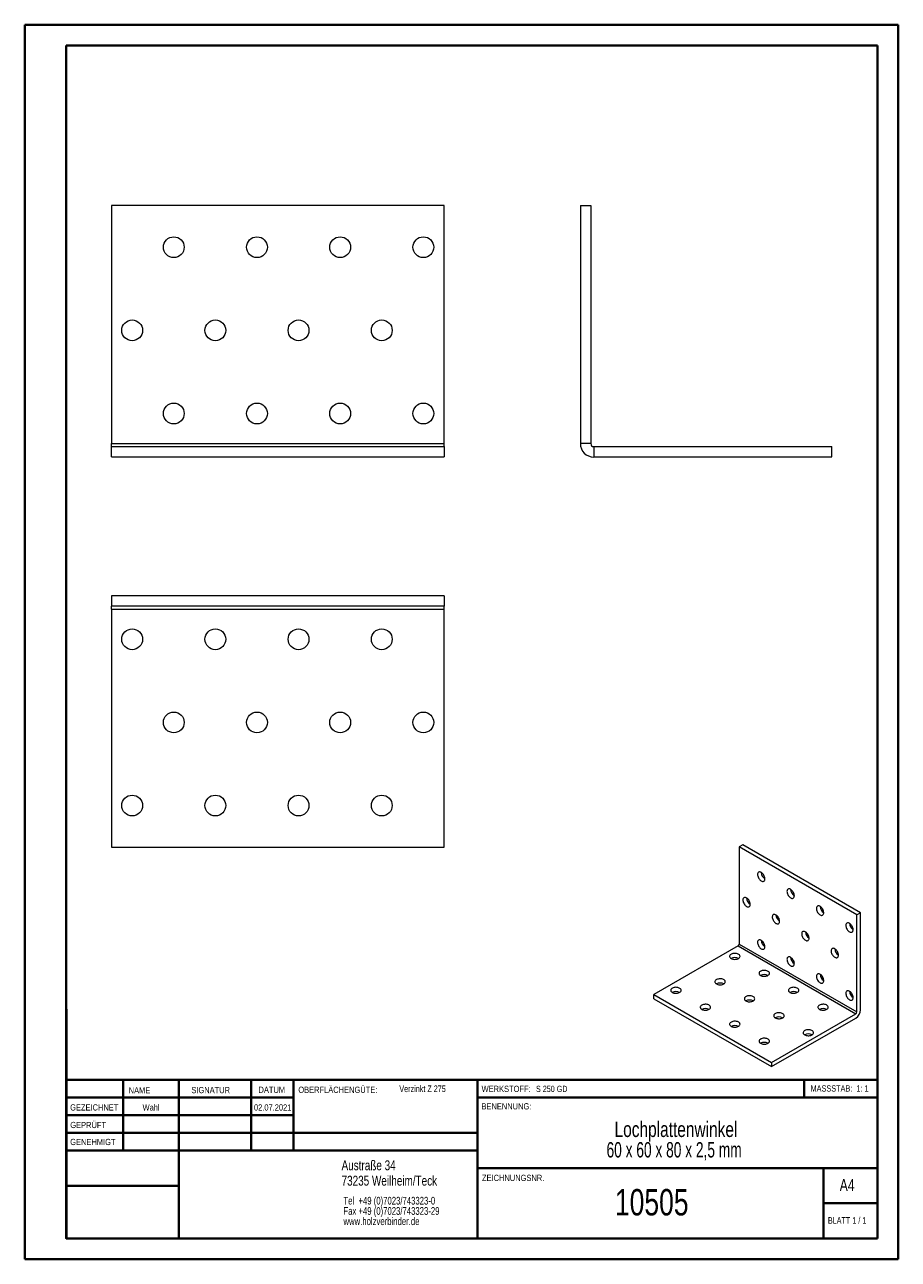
# Model space of a CAD drawing. Header units: millimetres. Extents: x 0 to 210, y 0 to 297.
import ezdxf

# ---------------------------------------------------------------- set-up
doc = ezdxf.new("R2010")
doc.units = ezdxf.units.MM
doc.styles.add('SLDTEXTSTYLE0', font='TXT', dxfattribs={"width": 0.75})
doc.styles.add('SLDTEXTSTYLE1', font='TXT', dxfattribs={"width": 0.681818})
doc.styles.add('SLDTEXTSTYLE2', font='TXT', dxfattribs={"width": 0.7})
doc.styles.add('SLDTEXTSTYLE3', font='TXT', dxfattribs={"width": 0.6875})
doc.styles.add('SLDTEXTSTYLE4', font='TXT', dxfattribs={"width": 0.666667})

# ---------------------------------------------------------------- blocks, each defined once
blk = doc.blocks.new('SW_NOTE_0')
at = {"color": 0, "linetype": 'Continuous', "lineweight": 0, "char_height": 1.8521, "attachment_point": 1, "style": 'SLDTEXTSTYLE0'}
for s, insert in [('Tel  +49 (0)7023/743323-0', (0, 2.39)), ('Fax +49 (0)7023/743323-29', (0, -0.08)), ('www.holzverbinder.de', (0, -2.55))]:
    blk.add_mtext(s, dxfattribs=dict(at, insert=insert))
blk = doc.blocks.new('SW_NOTE_1')
at = {"color": 0, "linetype": 'Continuous', "lineweight": 0, "char_height": 3.7042, "attachment_point": 2}
for s, insert, style in [('Lochplattenwinkel', (21.65, 4.77), 'SLDTEXTSTYLE0'), ('60 x 60 x 80 x 2,5 mm', (21.2, -0.16), 'SLDTEXTSTYLE4')]:
    blk.add_mtext(s, dxfattribs=dict(at, insert=insert, style=style))

msp = doc.modelspace()

# ---------------------------------------------------------------- linework, layer by layer
at = {"color": 7, "linetype": 'Continuous', "lineweight": 40}
for p, q in [((0.08, 0.21), (0.08, 297.21)), ((0.08, 297.21), (210.08, 297.21)), ((210.08, 0.21), (210.08, 297.21)), ((210.08, 292.21), (210.08, 297.21)), ((10.08, 292.21), (205.08, 292.21)), ((10.08, 5.21), (10.08, 292.21)), ((205.08, 5.21), (205.08, 292.21)), ((10.11, 60.37), (10.11, 5.12)), ((205.08, 43.37), (10.11, 43.37)), ((23.71, 43.37), (23.71, 26.37)), ((37.1, 43.37), (37.1, 5.12)), ((54.51, 43.37), (54.51, 26.37)), ((64.71, 26.37), (64.71, 43.37)), ((108.91, 43.37), (108.91, 5.12)), ((187.47, 39.12), (187.47, 43.37)), ((64.71, 39.1), (10.11, 39.1)), ((205.08, 39.12), (108.91, 39.12)), ((64.71, 34.87), (10.11, 34.87)), ((108.91, 30.62), (10.11, 30.62)), ((108.91, 26.37), (10.11, 26.37)), ((108.91, 22.12), (205.08, 22.12)), ((192.08, 5.21), (192.08, 22.21)), ((37.1, 17.87), (10.11, 17.87)), ((10.11, 13.71), (10.08, 13.71)), ((205.08, 13.71), (192.08, 13.71)), ((10.11, 9.46), (10.08, 9.46)), ((10.08, 5.21), (205.08, 5.21)), ((205.08, 5.21), (180.99, 5.21)), ((0.08, 0.21), (210.08, 0.21))]:
    msp.add_line(p, q, dxfattribs=at)
at = {"color": 7, "linetype": 'Continuous', "lineweight": 15}
for p, q in [((20.91, 253.68), (20.91, 196.45)), ((100.91, 253.68), (20.91, 253.68)), ((100.91, 196.45), (100.91, 253.68)), ((133.66, 253.68), (133.66, 196.45)), ((133.66, 253.68), (136.16, 253.68)), ((136.16, 253.68), (136.16, 196.45)), ((20.91, 195.72), (20.91, 196.45)), ((20.91, 196.45), (100.91, 196.45)), ((100.91, 195.72), (100.91, 196.45)), ((136.16, 196.45), (133.66, 196.45)), ((20.91, 195.72), (100.91, 195.72)), ((20.91, 193.22), (20.91, 195.72)), ((20.91, 193.22), (100.91, 193.22)), ((100.91, 195.72), (100.91, 193.22)), ((136.89, 195.72), (136.89, 193.22)), ((136.89, 195.72), (194.12, 195.72)), ((136.89, 193.22), (194.12, 193.22)), ((194.12, 193.22), (194.12, 195.72)), ((20.91, 159.84), (20.91, 157.34)), ((100.91, 159.84), (20.91, 159.84)), ((100.91, 159.84), (100.91, 157.34)), ((100.91, 157.34), (20.91, 157.34)), ((20.91, 156.6), (20.91, 157.34)), ((20.91, 156.6), (100.91, 156.6)), ((20.91, 156.6), (20.91, 99.37)), ((100.91, 156.6), (100.91, 157.34)), ((100.91, 99.37), (100.91, 156.6)), ((20.91, 99.37), (100.91, 99.37)), ((172.71, 99.91), (171.83, 99.4)), ((171.83, 99.4), (171.83, 76.04)), ((200.12, 83.08), (171.83, 99.4)), ((201, 83.59), (172.71, 99.91)), ((201, 83.59), (200.12, 83.08)), ((201, 60.22), (201, 83.59)), ((200.12, 59.71), (200.12, 83.08)), ((171.57, 75.59), (151.34, 63.91)), ((171.57, 75.59), (199.85, 59.26)), ((171.83, 76.04), (200.12, 59.71)), ((151.34, 63.91), (179.62, 47.58)), ((151.34, 62.89), (151.34, 63.91)), ((151.34, 62.89), (179.62, 46.56)), ((179.62, 47.58), (199.85, 59.26)), ((179.62, 46.56), (199.85, 58.24)), ((179.62, 47.58), (179.62, 46.56))]:
    msp.add_line(p, q, dxfattribs=at)
at = {"color": 7, "linetype": 'Continuous', "lineweight": 0}
for p, q in [((64.71, 39.12), (10.11, 39.12)), ((23.71, 5.21), (23.71, 5.12)), ((54.51, 5.21), (54.51, 5.12))]:
    msp.add_line(p, q, dxfattribs=at)
at = {"color": 7, "linetype": 'Continuous', "lineweight": 15, "flags": 128}
for points in [[(177.13, 91.24), (177.29, 91.16), (177.44, 91.12), (177.59, 91.12), (177.72, 91.16), (177.83, 91.22), (177.91, 91.33), (177.97, 91.46), (178.01, 91.62), (178.02, 91.8), (178, 91.99), (177.95, 92.19), (177.87, 92.4), (177.77, 92.6), (177.65, 92.79), (177.52, 92.96), (177.37, 93.11), (177.21, 93.23), (177.06, 93.32), (176.9, 93.38), (176.75, 93.4), (176.61, 93.39), (176.5, 93.33), (176.4, 93.25), (176.32, 93.13), (176.27, 92.98), (176.25, 92.82), (176.26, 92.63), (176.29, 92.43), (176.36, 92.23), (176.44, 92.02), (176.55, 91.83), (176.68, 91.65), (176.82, 91.48), (176.98, 91.35), (177.13, 91.24)], [(184.21, 87.16), (184.36, 87.08), (184.52, 87.04), (184.66, 87.04), (184.79, 87.07), (184.9, 87.14), (184.98, 87.24), (185.05, 87.38), (185.08, 87.53), (185.09, 87.71), (185.07, 87.91), (185.02, 88.11), (184.94, 88.31), (184.84, 88.51), (184.72, 88.7), (184.59, 88.88), (184.44, 89.03), (184.28, 89.15), (184.13, 89.24), (183.97, 89.3), (183.82, 89.32), (183.69, 89.3), (183.57, 89.25), (183.47, 89.17), (183.39, 89.05), (183.34, 88.9), (183.32, 88.73), (183.33, 88.55), (183.36, 88.35), (183.43, 88.14), (183.51, 87.94), (183.62, 87.74), (183.75, 87.56), (183.89, 87.4), (184.05, 87.26), (184.21, 87.16)], [(173.6, 85.11), (173.76, 85.04), (173.91, 85), (174.05, 85), (174.18, 85.03), (174.29, 85.1), (174.38, 85.2), (174.44, 85.33), (174.47, 85.49), (174.48, 85.67), (174.46, 85.86), (174.41, 86.07), (174.34, 86.27), (174.24, 86.47), (174.12, 86.66), (173.98, 86.83), (173.83, 86.98), (173.68, 87.11), (173.52, 87.2), (173.36, 87.25), (173.22, 87.28), (173.08, 87.26), (172.96, 87.21), (172.86, 87.12), (172.79, 87.01), (172.74, 86.86), (172.72, 86.69), (172.72, 86.5), (172.76, 86.3), (172.82, 86.1), (172.91, 85.9), (173.02, 85.7), (173.15, 85.52), (173.29, 85.36), (173.44, 85.22), (173.6, 85.11)], [(180.67, 81.03), (180.83, 80.96), (180.98, 80.92), (181.12, 80.92), (181.25, 80.95), (181.36, 81.02), (181.45, 81.12), (181.51, 81.25), (181.55, 81.41), (181.55, 81.59), (181.53, 81.78), (181.48, 81.99), (181.41, 82.19), (181.31, 82.39), (181.19, 82.58), (181.05, 82.75), (180.91, 82.9), (180.75, 83.02), (180.59, 83.12), (180.43, 83.17), (180.29, 83.19), (180.15, 83.18), (180.03, 83.13), (179.93, 83.04), (179.86, 82.92), (179.81, 82.78), (179.79, 82.61), (179.79, 82.42), (179.83, 82.22), (179.89, 82.02), (179.98, 81.82), (180.09, 81.62), (180.22, 81.44), (180.36, 81.28), (180.51, 81.14), (180.67, 81.03)], [(191.28, 83.07), (191.43, 83), (191.59, 82.96), (191.73, 82.96), (191.86, 82.99), (191.97, 83.06), (192.05, 83.16), (192.12, 83.29), (192.15, 83.45), (192.16, 83.63), (192.14, 83.83), (192.09, 84.03), (192.01, 84.23), (191.92, 84.43), (191.8, 84.62), (191.66, 84.79), (191.51, 84.94), (191.36, 85.07), (191.2, 85.16), (191.04, 85.22), (190.89, 85.24), (190.76, 85.22), (190.64, 85.17), (190.54, 85.08), (190.46, 84.97), (190.41, 84.82), (190.39, 84.65), (190.4, 84.46), (190.44, 84.27), (190.5, 84.06), (190.59, 83.86), (190.69, 83.66), (190.82, 83.48), (190.97, 83.32), (191.12, 83.18), (191.28, 83.07)], [(198.35, 78.99), (198.51, 78.92), (198.66, 78.88), (198.8, 78.88), (198.93, 78.91), (199.04, 78.98), (199.13, 79.08), (199.19, 79.21), (199.22, 79.37), (199.23, 79.55), (199.21, 79.74), (199.16, 79.95), (199.09, 80.15), (198.99, 80.35), (198.87, 80.54), (198.73, 80.71), (198.58, 80.86), (198.43, 80.98), (198.27, 81.08), (198.11, 81.13), (197.96, 81.15), (197.83, 81.14), (197.71, 81.09), (197.61, 81), (197.53, 80.88), (197.49, 80.74), (197.46, 80.57), (197.47, 80.38), (197.51, 80.18), (197.57, 79.98), (197.66, 79.78), (197.77, 79.58), (197.89, 79.4), (198.04, 79.24), (198.19, 79.1), (198.35, 78.99)], [(187.74, 76.95), (187.9, 76.88), (188.05, 76.84), (188.19, 76.83), (188.32, 76.87), (188.43, 76.94), (188.52, 77.04), (188.58, 77.17), (188.62, 77.33), (188.62, 77.51), (188.6, 77.7), (188.55, 77.9), (188.48, 78.11), (188.38, 78.31), (188.26, 78.5), (188.12, 78.67), (187.98, 78.82), (187.82, 78.94), (187.66, 79.03), (187.51, 79.09), (187.36, 79.11), (187.22, 79.1), (187.1, 79.05), (187, 78.96), (186.93, 78.84), (186.88, 78.7), (186.86, 78.53), (186.87, 78.34), (186.9, 78.14), (186.96, 77.94), (187.05, 77.73), (187.16, 77.54), (187.29, 77.36), (187.43, 77.19), (187.58, 77.06), (187.74, 76.95)], [(177.13, 74.91), (177.29, 74.83), (177.44, 74.79), (177.59, 74.79), (177.72, 74.82), (177.83, 74.89), (177.91, 75), (177.97, 75.13), (178.01, 75.29), (178.02, 75.46), (178, 75.66), (177.95, 75.86), (177.87, 76.07), (177.77, 76.27), (177.65, 76.45), (177.52, 76.63), (177.37, 76.78), (177.21, 76.9), (177.06, 76.99), (176.9, 77.05), (176.75, 77.07), (176.61, 77.05), (176.5, 77), (176.4, 76.92), (176.32, 76.8), (176.27, 76.65), (176.25, 76.48), (176.26, 76.3), (176.29, 76.1), (176.36, 75.89), (176.44, 75.69), (176.55, 75.5), (176.68, 75.31), (176.82, 75.15), (176.98, 75.02), (177.13, 74.91)], [(194.81, 72.87), (194.97, 72.79), (195.12, 72.75), (195.27, 72.75), (195.39, 72.78), (195.5, 72.85), (195.59, 72.96), (195.65, 73.09), (195.69, 73.25), (195.7, 73.43), (195.67, 73.62), (195.62, 73.82), (195.55, 74.03), (195.45, 74.23), (195.33, 74.41), (195.2, 74.59), (195.05, 74.74), (194.89, 74.86), (194.73, 74.95), (194.58, 75.01), (194.43, 75.03), (194.29, 75.01), (194.17, 74.96), (194.07, 74.88), (194, 74.76), (193.95, 74.61), (193.93, 74.44), (193.94, 74.26), (193.97, 74.06), (194.03, 73.85), (194.12, 73.65), (194.23, 73.46), (194.36, 73.27), (194.5, 73.11), (194.65, 72.98), (194.81, 72.87)], [(169.9, 72.58), (170.07, 72.5), (170.27, 72.44), (170.48, 72.39), (170.7, 72.37), (170.92, 72.38), (171.14, 72.4), (171.35, 72.45), (171.54, 72.52), (171.71, 72.61), (171.84, 72.71), (171.94, 72.83), (172.01, 72.95), (172.03, 73.08), (172.02, 73.21), (171.96, 73.33), (171.87, 73.45), (171.74, 73.56), (171.59, 73.65), (171.4, 73.72), (171.2, 73.78), (170.98, 73.81), (170.76, 73.82), (170.53, 73.8), (170.32, 73.76), (170.12, 73.71), (169.94, 73.63), (169.79, 73.53), (169.67, 73.42), (169.59, 73.3), (169.54, 73.17), (169.54, 73.05), (169.57, 72.92), (169.65, 72.8), (169.76, 72.68), (169.9, 72.58)], [(184.21, 70.83), (184.36, 70.75), (184.52, 70.71), (184.66, 70.71), (184.79, 70.74), (184.9, 70.81), (184.98, 70.91), (185.05, 71.05), (185.08, 71.2), (185.09, 71.38), (185.07, 71.58), (185.02, 71.78), (184.94, 71.98), (184.84, 72.18), (184.72, 72.37), (184.59, 72.54), (184.44, 72.69), (184.28, 72.82), (184.13, 72.91), (183.97, 72.97), (183.82, 72.99), (183.69, 72.97), (183.57, 72.92), (183.47, 72.83), (183.39, 72.72), (183.34, 72.57), (183.32, 72.4), (183.33, 72.22), (183.36, 72.02), (183.43, 71.81), (183.51, 71.61), (183.62, 71.41), (183.75, 71.23), (183.89, 71.07), (184.05, 70.93), (184.21, 70.83)], [(176.97, 68.5), (177.14, 68.42), (177.34, 68.36), (177.55, 68.31), (177.77, 68.29), (177.99, 68.3), (178.21, 68.32), (178.42, 68.37), (178.61, 68.44), (178.78, 68.53), (178.91, 68.63), (179.02, 68.74), (179.08, 68.87), (179.1, 69), (179.09, 69.13), (179.03, 69.25), (178.94, 69.37), (178.81, 69.47), (178.66, 69.57), (178.47, 69.64), (178.27, 69.69), (178.05, 69.72), (177.83, 69.73), (177.6, 69.72), (177.39, 69.68), (177.19, 69.62), (177.01, 69.54), (176.86, 69.45), (176.74, 69.34), (176.66, 69.22), (176.61, 69.09), (176.61, 68.96), (176.64, 68.84), (176.72, 68.71), (176.83, 68.6), (176.97, 68.5)], [(191.28, 66.74), (191.43, 66.67), (191.59, 66.63), (191.73, 66.63), (191.86, 66.66), (191.97, 66.73), (192.05, 66.83), (192.12, 66.96), (192.15, 67.12), (192.16, 67.3), (192.14, 67.49), (192.09, 67.7), (192.01, 67.9), (191.92, 68.1), (191.8, 68.29), (191.66, 68.46), (191.51, 68.61), (191.36, 68.74), (191.2, 68.83), (191.04, 68.88), (190.89, 68.91), (190.76, 68.89), (190.64, 68.84), (190.54, 68.75), (190.46, 68.63), (190.41, 68.49), (190.39, 68.32), (190.4, 68.13), (190.44, 67.93), (190.5, 67.73), (190.59, 67.53), (190.69, 67.33), (190.82, 67.15), (190.97, 66.99), (191.12, 66.85), (191.28, 66.74)], [(155.76, 64.42), (155.93, 64.34), (156.12, 64.27), (156.34, 64.23), (156.56, 64.21), (156.78, 64.21), (157, 64.24), (157.21, 64.29), (157.4, 64.36), (157.56, 64.44), (157.7, 64.55), (157.8, 64.66), (157.87, 64.79), (157.89, 64.91), (157.88, 65.04), (157.82, 65.17), (157.73, 65.29), (157.6, 65.39), (157.44, 65.48), (157.26, 65.56), (157.05, 65.61), (156.84, 65.64), (156.61, 65.65), (156.39, 65.64), (156.18, 65.6), (155.98, 65.54), (155.8, 65.46), (155.65, 65.37), (155.53, 65.26), (155.44, 65.14), (155.4, 65.01), (155.39, 64.88), (155.43, 64.75), (155.5, 64.63), (155.61, 64.52), (155.76, 64.42)], [(166.36, 66.46), (166.54, 66.38), (166.73, 66.31), (166.94, 66.27), (167.16, 66.25), (167.39, 66.25), (167.61, 66.28), (167.82, 66.33), (168.01, 66.4), (168.17, 66.48), (168.31, 66.59), (168.41, 66.7), (168.47, 66.83), (168.5, 66.95), (168.48, 67.08), (168.43, 67.21), (168.34, 67.33), (168.21, 67.43), (168.05, 67.53), (167.87, 67.6), (167.66, 67.65), (167.44, 67.68), (167.22, 67.69), (167, 67.68), (166.78, 67.64), (166.58, 67.58), (166.41, 67.5), (166.25, 67.41), (166.13, 67.3), (166.05, 67.18), (166.01, 67.05), (166, 66.92), (166.04, 66.79), (166.11, 66.67), (166.22, 66.56), (166.36, 66.46)], [(184.04, 64.42), (184.21, 64.34), (184.41, 64.27), (184.62, 64.23), (184.84, 64.21), (185.07, 64.21), (185.29, 64.24), (185.49, 64.29), (185.68, 64.36), (185.85, 64.44), (185.98, 64.55), (186.09, 64.66), (186.15, 64.79), (186.18, 64.91), (186.16, 65.04), (186.11, 65.17), (186.01, 65.29), (185.89, 65.39), (185.73, 65.48), (185.54, 65.56), (185.34, 65.61), (185.12, 65.64), (184.9, 65.65), (184.68, 65.64), (184.46, 65.6), (184.26, 65.54), (184.08, 65.46), (183.93, 65.37), (183.81, 65.26), (183.73, 65.14), (183.68, 65.01), (183.68, 64.88), (183.71, 64.75), (183.79, 64.63), (183.9, 64.52), (184.04, 64.42)], [(173.44, 62.38), (173.61, 62.3), (173.8, 62.23), (174.01, 62.19), (174.24, 62.17), (174.46, 62.17), (174.68, 62.2), (174.89, 62.25), (175.08, 62.31), (175.24, 62.4), (175.38, 62.51), (175.48, 62.62), (175.54, 62.74), (175.57, 62.87), (175.55, 63), (175.5, 63.13), (175.41, 63.25), (175.28, 63.35), (175.12, 63.44), (174.94, 63.52), (174.73, 63.57), (174.52, 63.6), (174.29, 63.61), (174.07, 63.6), (173.85, 63.56), (173.65, 63.5), (173.48, 63.42), (173.32, 63.33), (173.21, 63.22), (173.12, 63.1), (173.08, 62.97), (173.07, 62.84), (173.11, 62.71), (173.18, 62.59), (173.29, 62.48), (173.44, 62.38)], [(198.35, 62.66), (198.51, 62.59), (198.66, 62.55), (198.8, 62.54), (198.93, 62.58), (199.04, 62.65), (199.13, 62.75), (199.19, 62.88), (199.22, 63.04), (199.23, 63.22), (199.21, 63.41), (199.16, 63.61), (199.09, 63.82), (198.99, 64.02), (198.87, 64.21), (198.73, 64.38), (198.58, 64.53), (198.43, 64.65), (198.27, 64.74), (198.11, 64.8), (197.96, 64.82), (197.83, 64.81), (197.71, 64.76), (197.61, 64.67), (197.53, 64.55), (197.49, 64.41), (197.46, 64.24), (197.47, 64.05), (197.51, 63.85), (197.57, 63.65), (197.66, 63.45), (197.77, 63.25), (197.89, 63.07), (198.04, 62.91), (198.19, 62.77), (198.35, 62.66)], [(162.83, 60.34), (163, 60.25), (163.2, 60.19), (163.41, 60.15), (163.63, 60.13), (163.85, 60.13), (164.07, 60.16), (164.28, 60.21), (164.47, 60.27), (164.64, 60.36), (164.77, 60.46), (164.87, 60.58), (164.94, 60.7), (164.96, 60.83), (164.95, 60.96), (164.89, 61.09), (164.8, 61.2), (164.67, 61.31), (164.51, 61.4), (164.33, 61.48), (164.13, 61.53), (163.91, 61.56), (163.68, 61.57), (163.46, 61.55), (163.25, 61.52), (163.05, 61.46), (162.87, 61.38), (162.72, 61.29), (162.6, 61.18), (162.52, 61.06), (162.47, 60.93), (162.47, 60.8), (162.5, 60.67), (162.57, 60.55), (162.69, 60.44), (162.83, 60.34)], [(180.51, 58.3), (180.68, 58.21), (180.87, 58.15), (181.09, 58.11), (181.31, 58.09), (181.53, 58.09), (181.75, 58.12), (181.96, 58.16), (182.15, 58.23), (182.31, 58.32), (182.45, 58.42), (182.55, 58.54), (182.62, 58.66), (182.64, 58.79), (182.63, 58.92), (182.57, 59.05), (182.48, 59.16), (182.35, 59.27), (182.19, 59.36), (182.01, 59.43), (181.8, 59.49), (181.59, 59.52), (181.36, 59.53), (181.14, 59.51), (180.93, 59.48), (180.73, 59.42), (180.55, 59.34), (180.4, 59.24), (180.28, 59.13), (180.19, 59.01), (180.15, 58.89), (180.14, 58.76), (180.18, 58.63), (180.25, 58.51), (180.36, 58.4), (180.51, 58.3)], [(191.11, 60.34), (191.29, 60.25), (191.48, 60.19), (191.69, 60.15), (191.91, 60.13), (192.14, 60.13), (192.36, 60.16), (192.56, 60.21), (192.75, 60.27), (192.92, 60.36), (193.06, 60.46), (193.16, 60.58), (193.22, 60.7), (193.25, 60.83), (193.23, 60.96), (193.18, 61.09), (193.08, 61.2), (192.96, 61.31), (192.8, 61.4), (192.61, 61.48), (192.41, 61.53), (192.19, 61.56), (191.97, 61.57), (191.75, 61.55), (191.53, 61.52), (191.33, 61.46), (191.15, 61.38), (191, 61.29), (190.88, 61.18), (190.8, 61.06), (190.75, 60.93), (190.75, 60.8), (190.79, 60.67), (190.86, 60.55), (190.97, 60.44), (191.11, 60.34)], [(169.9, 56.26), (170.07, 56.17), (170.27, 56.11), (170.48, 56.07), (170.7, 56.05), (170.92, 56.05), (171.14, 56.07), (171.35, 56.12), (171.54, 56.19), (171.71, 56.28), (171.84, 56.38), (171.94, 56.5), (172.01, 56.62), (172.03, 56.75), (172.02, 56.88), (171.96, 57), (171.87, 57.12), (171.74, 57.23), (171.59, 57.32), (171.4, 57.39), (171.2, 57.45), (170.98, 57.48), (170.76, 57.49), (170.53, 57.47), (170.32, 57.44), (170.12, 57.38), (169.94, 57.3), (169.79, 57.2), (169.67, 57.09), (169.59, 56.97), (169.54, 56.85), (169.54, 56.72), (169.57, 56.59), (169.65, 56.47), (169.76, 56.36), (169.9, 56.26)], [(187.58, 54.21), (187.75, 54.13), (187.94, 54.07), (188.16, 54.03), (188.38, 54.01), (188.6, 54.01), (188.82, 54.03), (189.03, 54.08), (189.22, 54.15), (189.38, 54.24), (189.52, 54.34), (189.62, 54.46), (189.69, 54.58), (189.71, 54.71), (189.7, 54.84), (189.64, 54.96), (189.55, 55.08), (189.42, 55.19), (189.26, 55.28), (189.08, 55.35), (188.87, 55.41), (188.66, 55.44), (188.43, 55.45), (188.21, 55.43), (188, 55.39), (187.8, 55.34), (187.62, 55.26), (187.47, 55.16), (187.35, 55.05), (187.26, 54.93), (187.22, 54.81), (187.21, 54.68), (187.25, 54.55), (187.32, 54.43), (187.43, 54.31), (187.58, 54.21)], [(176.97, 52.17), (177.14, 52.09), (177.34, 52.03), (177.55, 51.98), (177.77, 51.96), (177.99, 51.97), (178.21, 51.99), (178.42, 52.04), (178.61, 52.11), (178.78, 52.2), (178.91, 52.3), (179.02, 52.42), (179.08, 52.54), (179.1, 52.67), (179.09, 52.8), (179.03, 52.92), (178.94, 53.04), (178.81, 53.15), (178.66, 53.24), (178.47, 53.31), (178.27, 53.37), (178.05, 53.4), (177.83, 53.41), (177.6, 53.39), (177.39, 53.35), (177.19, 53.29), (177.01, 53.22), (176.86, 53.12), (176.74, 53.01), (176.66, 52.89), (176.61, 52.76), (176.61, 52.64), (176.64, 52.51), (176.72, 52.39), (176.83, 52.27), (176.97, 52.17)]]:
    msp.add_lwpolyline(points, dxfattribs=at)
at = {"color": 7, "linetype": 'Continuous', "lineweight": 15}
for centre in [(35.91, 243.68), (55.91, 243.68), (75.91, 243.68), (95.91, 243.68), (25.91, 223.68), (45.91, 223.68), (65.91, 223.68), (85.91, 223.68), (35.91, 203.68), (55.91, 203.68), (75.91, 203.68), (95.91, 203.68), (25.91, 149.37), (45.91, 149.37), (65.91, 149.37), (85.91, 149.37), (35.91, 129.37), (55.91, 129.37), (75.91, 129.37), (95.91, 129.37), (25.91, 109.37), (45.91, 109.37), (65.91, 109.37), (85.91, 109.37)]:
    msp.add_circle(centre, 2.5, dxfattribs=at)
for centre, radius, start, end in [((136.89, 196.45), 3.24, 180, 270), ((136.89, 196.45), 0.737, 180, 270), ((179.04, 93.36), 1.91, 182.4386, 237.556), ((186.11, 89.28), 1.91, 182.4386, 237.556), ((175.51, 87.24), 1.91, 182.4386, 237.556), ((193.19, 85.2), 1.91, 182.4386, 237.556), ((182.58, 83.16), 1.91, 182.4386, 237.556), ((200.26, 81.12), 1.91, 182.4386, 237.556), ((189.65, 79.07), 1.91, 182.4386, 237.556), ((171.27, 76.07), 0.566, 302.6055, 357.3945), ((179.04, 77.03), 1.91, 182.4386, 237.556), ((196.72, 74.99), 1.91, 182.4386, 237.556), ((170.78, 70.91), 1.89, 62.1752, 117.8248), ((186.11, 72.95), 1.91, 182.4386, 237.556), ((177.86, 66.83), 1.89, 62.1752, 117.8248), ((193.19, 68.87), 1.91, 182.4386, 237.556), ((167.25, 64.79), 1.89, 62.1752, 117.8248), ((156.64, 62.75), 1.89, 62.1752, 117.8248), ((174.32, 60.7), 1.89, 62.1752, 117.8248), ((184.93, 62.75), 1.89, 62.1752, 117.8248), ((200.26, 64.78), 1.91, 182.4386, 237.556), ((163.71, 58.66), 1.89, 62.1752, 117.8248), ((192, 58.66), 1.89, 62.1752, 117.8248), ((198.53, 60.33), 2.48, 302.4764, 357.5236), ((199.55, 59.74), 0.566, 302.6055, 357.3945), ((170.78, 54.58), 1.89, 62.1752, 117.8248), ((181.39, 56.62), 1.89, 62.1752, 117.8248), ((188.46, 52.54), 1.89, 62.1752, 117.8248), ((177.86, 50.5), 1.89, 62.1752, 117.8248)]:
    msp.add_arc(centre, radius, start, end, dxfattribs=at)

# ---------------------------------------------------------------- block references
at = {"color": 7, "linetype": 'Continuous', "lineweight": 0}
for name, p in [('SW_NOTE_1', (134.99, 28.57)), ('SW_NOTE_0', (76.7, 12.85))]:
    msp.add_blockref(name, p, dxfattribs=at)

# ---------------------------------------------------------------- texts
for s, insert, char_height, attachment_point, style in [('NAME', (25.07, 41.62), 1.5, 1, 'SLDTEXTSTYLE0'), ('SIGNATUR', (40.14, 41.68), 1.5, 1, 'SLDTEXTSTYLE0'), ('DATUM', (56.28, 41.74), 1.5, 1, 'SLDTEXTSTYLE0'), ('OBERFLÄCHENGÜTE:', (65.86, 41.74), 1.5, 1, 'SLDTEXTSTYLE0'), ('Verzinkt Z 275', (90.14, 42.03), 1.5875, 1, 'SLDTEXTSTYLE0'), ('WERKSTOFF:', (109.91, 41.96), 1.5, 1, 'SLDTEXTSTYLE0'), ('S 250 GD', (122.99, 41.96), 1.5, 1, 'SLDTEXTSTYLE3'), ('MASSSTAB:  1: 1', (188.99, 42.07), 1.5, 1, 'SLDTEXTSTYLE2'), ('GEZEICHNET', (11, 37.51), 1.5, 1, 'SLDTEXTSTYLE0'), ('Wahl', (30.46, 37.5), 1.499, 2, 'SLDTEXTSTYLE0'), ('02.07.2021', (59.69, 37.5), 1.499, 2, 'SLDTEXTSTYLE0'), ('BENENNUNG:', (109.88, 37.77), 1.5, 1, 'SLDTEXTSTYLE0'), ('GEPRÜFT', (11.03, 33.28), 1.5, 1, 'SLDTEXTSTYLE0'), ('GENEHMIGT', (11.02, 29.19), 1.5, 1, 'SLDTEXTSTYLE0'), ('Austraße 34', (76.25, 24.02), 2.3813, 1, 'SLDTEXTSTYLE0'), ('73235 Weilheim/Teck', (76.25, 20.32), 2.3813, 1, 'SLDTEXTSTYLE0'), ('ZEICHNUNGSNR.', (110, 20.55), 1.5, 1, 'SLDTEXTSTYLE0'), ('A4', (196, 19.52), 2.91, 1, 'SLDTEXTSTYLE0'), ('10505', (150.81, 17.12), 6.35, 2, 'SLDTEXTSTYLE0'), ('BLATT 1 / 1', (193.16, 10.36), 1.5875, 1, 'SLDTEXTSTYLE1')]:
    msp.add_mtext(s, dxfattribs=dict(at, insert=insert, char_height=char_height, attachment_point=attachment_point, style=style))

doc.saveas('drawing.dxf')
